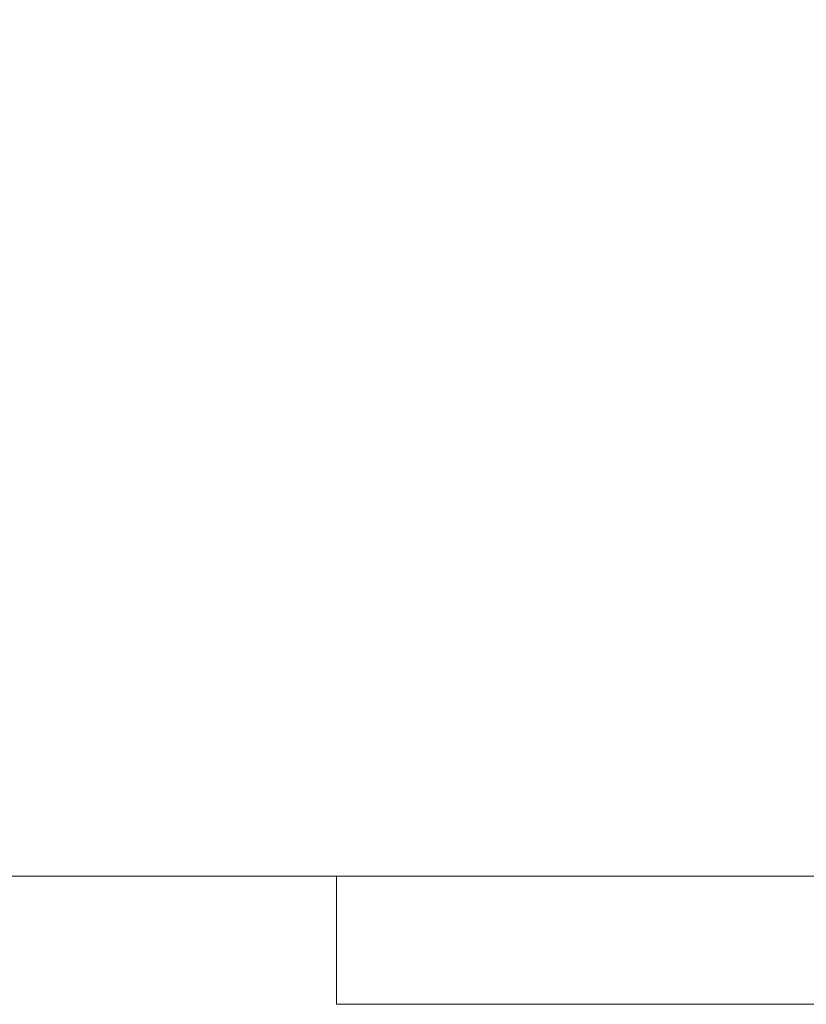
# Model space of a CAD drawing. Header units: inches. Extents: x -263 to 530, y -1 to 602.
# Tile 9 of 256: x -189.24 to -186.17, y 125.5 to 129.34. Entities that reach past the tile are written whole.
import ezdxf

# ---------------------------------------------------------------- set-up
doc = ezdxf.new("R2010")
doc.units = ezdxf.units.IN
doc.header["$MEASUREMENT"] = 0
doc.layers.add('A-GLAZ', color=151, linetype='Continuous', lineweight=13)
doc.layers.add('A-WALL', color=113, linetype='Continuous', lineweight=13)

# ---------------------------------------------------------------- blocks, each defined once
blk = doc.blocks.new('Window_4 - 2_-6_ X 5_-10_-1489136-_3D_')
at = {"layer": 'A-GLAZ', "lineweight": 9}
mesh = blk.add_polyface(dxfattribs=at)
corners = [(17, 4.75, 32), (-17, 4.75, 32), (-17, 4.75, 106), (17, 4.75, 106), (15, 4.75, 34), (15, 4.75, 104), (-15, 4.75, 104), (-15, 4.75, 34)]
mesh.append_faces([[corners[k] for k in face] for face in [(1, 7, 4, 0), (0, 4, 5, 3)]], dxfattribs={"vtx0": -1, "vtx2": -1})
mesh.append_faces([[corners[k] for k in face] for face in [(6, 7, 1, 2), (5, 6, 2, 3)]], dxfattribs={"vtx1": -1, "vtx3": -1})
mesh = blk.add_polyface(dxfattribs=at)
corners = [(17, 4.75, 32), (17, 4.25, 32), (-17, 4.25, 32), (-17, 4.75, 32)]
mesh.append_faces([[corners[k] for k in face] for face in [(0, 1, 2, 3)]])
mesh = blk.add_polyface(dxfattribs=at)
corners = [(-17, 4.75, 106), (-17, 4.25, 106), (17, 4.25, 106), (17, 4.75, 106)]
mesh.append_faces([[corners[k] for k in face] for face in [(0, 1, 2, 3)]])
mesh = blk.add_polyface(dxfattribs=at)
corners = [(17, 4.75, 106), (17, 4.25, 106), (17, 4.25, 32), (17, 4.75, 32)]
mesh.append_faces([[corners[k] for k in face] for face in [(0, 1, 2, 3)]])
mesh = blk.add_polyface(dxfattribs=at)
corners = [(17, 4.25, 32), (17, 4.25, 106), (-17, 4.25, 106), (-17, 4.25, 32), (15, 4.25, 34), (-15, 4.25, 34), (-15, 4.25, 104), (15, 4.25, 104)]
mesh.append_faces([[corners[k] for k in face] for face in [(2, 6, 7, 1), (1, 7, 4, 0)]], dxfattribs={"vtx0": -1, "vtx2": -1})
mesh.append_faces([[corners[k] for k in face] for face in [(5, 6, 2, 3), (4, 5, 3, 0)]], dxfattribs={"vtx1": -1, "vtx3": -1})

msp = doc.modelspace()

# ---------------------------------------------------------------- block references
at = {"layer": 'A-GLAZ', "rotation": 180}
msp.add_blockref('Window_4 - 2_-6_ X 5_-10_-1489136-_3D_', (-171, 130.25, 118), dxfattribs=at)

# ---------------------------------------------------------------- meshes
at = {"layer": 'A-WALL'}
mesh = msp.add_polyface(dxfattribs=at)
corners = [(-204.5, 134.5, 114.5), (-198, 134.5, 114.5), (-142.5, 134.5, 114.5), (-142.5, 126, 114.5), (-204.5, 126, 114.5)]
mesh.append_faces([[corners[k] for k in face] for face in [(1, 4, 0)]], dxfattribs={"vtx0": -1})
mesh.append_faces([[corners[k] for k in face] for face in [(3, 4, 1, 2)]], dxfattribs={"vtx1": -1})
mesh = msp.add_polyface(dxfattribs=at)
corners = [(-142.5, 134.5, 260), (-198, 134.5, 260), (-204.5, 134.5, 260), (-204.5, 126, 260), (-142.5, 126, 260)]
mesh.append_faces([[corners[k] for k in face] for face in [(1, 4, 0)]], dxfattribs={"vtx0": -1})
mesh.append_faces([[corners[k] for k in face] for face in [(3, 4, 1, 2)]], dxfattribs={"vtx1": -1})
mesh = msp.add_polyface(dxfattribs=at)
corners = [(-142.5, 134.5, -6), (-142.5, 126, -6), (-192, 126, -6), (-192, 134.5, -6)]
mesh.append_faces([[corners[k] for k in face] for face in [(0, 1, 2, 3)]])
mesh = msp.add_polyface(dxfattribs=at)
corners = [(-192, 134.5, 114.5), (-192, 126, 114.5), (-142.5, 126, 114.5), (-142.5, 134.5, 114.5)]
mesh.append_faces([[corners[k] for k in face] for face in [(0, 1, 2, 3)]])
mesh = msp.add_polyface(dxfattribs=at)
corners = [(-142.5, 126, 114.5), (-142.5, 126, 260), (-204.5, 126, 260), (-204.5, 126, 114.5), (-186, 126, 222), (-156, 126, 222), (-156, 126, 152), (-186, 126, 152)]
mesh.append_faces([[corners[k] for k in face] for face in [(3, 7, 4, 2), (7, 3, 0, 6)]], dxfattribs={"vtx0": -1, "vtx2": -1})
mesh.append_faces([[corners[k] for k in face] for face in [(1, 2, 4, 5), (5, 6, 0, 1)]], dxfattribs={"vtx1": -1, "vtx3": -1})
mesh = msp.add_polyface(dxfattribs=at)
corners = [(-142.5, 126, 114.5), (-192, 126, 114.5), (-192, 126, -6), (-142.5, 126, -6)]
mesh.append_faces([[corners[k] for k in face] for face in [(0, 1, 2, 3)]])

doc.saveas('drawing.dxf')
